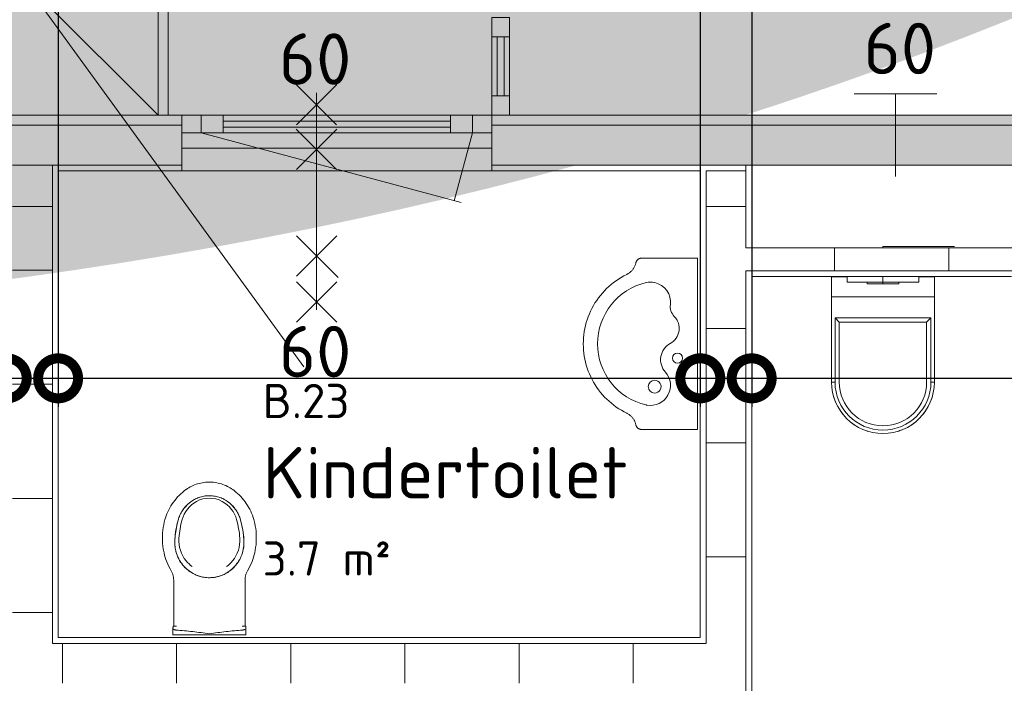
# Model space of a CAD drawing. Header units: millimetres. Extents: x 2016 to 102618, y -16590 to 68005.
# Tile 250 of 256: x 57015 to 60465, y 30310 to 32635. Entities that reach past the tile are written whole.
import ezdxf

# ---------------------------------------------------------------- set-up
doc = ezdxf.new("R2010")
doc.units = ezdxf.units.MM
doc.linetypes.add('dash 2_2', pattern=[4, 2, -2])
for name, color, linetype, lineweight in [('A-ANNO-DIMS', 211, 'Continuous', 9), ('A-AREA-IDEN', 2, 'Continuous', 9), ('A-DETL', 90, 'Continuous', 18), ('A-FLOR', 192, 'Continuous', 13), ('A-GENM', 13, 'Continuous', 13), ('A-GLAZ-CURT', 52, 'Continuous', 9), ('A-GLAZ-CWMG', 51, 'Continuous', 13), ('A-WALL', 113, 'Continuous', 13), ('A-WALL-FNSH', 113, 'Continuous', 25), ('A-WALL-PATT', 111, 'Continuous', 25), ('G-ANNO-TEXT', 231, 'Continuous', 9), ('I-WALL', 2, 'Continuous', 13), ('P-SANR-FIXT', 6, 'Continuous', 13)]:
    doc.layers.add(name, color=color, linetype=linetype, lineweight=lineweight)
doc.styles.add('ISOCPEUR_2', font='isocpeur.ttf', dxfattribs={"height": 180})
doc.styles.add('ISOCPEUR_4', font='isocpeur.ttf', dxfattribs={"height": 120})
doc.dimstyles.new('00_VCS_maatvoering_1_8', dxfattribs={"dimscale": 304.8, "dimtxt": 179.276612, "dimasz": 0.918635, "dimexe": 0.328084, "dimexo": 0.0625, "dimgap": 0.164042, "dimtad": 1, "dimdec": 0, "dimzin": 0, "dimdsep": 46, "dimtxsty": 'ISOCPEUR_2', "dimblk1": 'DOTSMALL', "dimblk2": 'DOTSMALL', "dimsah": 1, "dimcen": 0.09, "dimdle": 0.328084, "dimadec": 0, "dimazin": 0, "dimtfac": 1, "dimtdec": 4, "dimtix": 1, "dimtmove": 0, "dimatfit": 3, "dimfxl": 0.328084, "dimfxlon": 1, "dimtvp": 1, "dimtolj": 1, "dimtzin": 0, "dimarcsym": 2})
pattern_1 = [(45, (0, 0), (-29.91062, 111.51074), []), (37.5, (0, 0), (-1.574834, 48.170594), [3.353, -34.647, 3.353, -39.147, -40.625]), (37.5, (0, 0), (-1.574834, 48.170594), [-80.5, 3.353, -37.272]), (7.5, (0, 0), (44.24442, 70.55365), [3.353, -17.147, 3.353, -30.897, -13.125]), (7.5, (0, 0), (44.24442, 70.55365), [-54.75, 3.353, -9.772]), (327.5, (-28.075, 0), (77.853547, 0.141476), [3.353, -9.147, 3.353, -41.647, -58.75]), (327.5, (-28.075, 0), (77.853547, 0.141476), [-57.5, 3.353, -55.397]), (317.5, (-28.075, 0), (75.153165, 21.94189), [3.353, -9.147, 3.353, -26.147, -33.75]), (317.5, (-28.075, 0), (75.153165, 21.94189), [-42, 3.353, -30.397])]

# ---------------------------------------------------------------- blocks, each defined once
blk = doc.blocks.new('System Panel - 31_VCS_glas_25mm-4504662-00 Begane grond')
at = {"layer": 'A-GLAZ-CURT'}
for p, q in [((-103.25, 12.5), (103.25, 12.5)), ((-103.25, -12.5), (-103.25, 12.5)), ((103.25, -12.5), (103.25, 12.5)), ((103.25, -12.5), (-103.25, -12.5))]:
    blk.add_line(p, q, dxfattribs=at)
blk = doc.blocks.new('Rectangular Mullion - aluminium kozijn_RT62_68mm-4504663-00 Begane grond')
at = {"layer": 'A-GLAZ-CWMG'}
for p, q in [((58669, 32574.5), (58669, 32368)), ((58731, 32574.5), (58731, 32368))]:
    blk.add_line(p, q, dxfattribs=at)
blk = doc.blocks.new('Rectangular Mullion - aluminium kozijn_RT62_68mm-4449802-00 Begane grond')
at = {"layer": 'A-GLAZ-CWMG'}
for p, q in [((0, 31), (-68, 31)), ((-68, 31), (-68, -31)), ((0, 31), (0, -31)), ((-68, -31), (0, -31))]:
    blk.add_line(p, q, dxfattribs=at)
blk = doc.blocks.new('74_VCS_PF_zwevend_toilet - 36x55 cm-863941-00 Begane grond')
at = {"layer": 'P-SANR-FIXT'}
for p, q in [((0, 105.5), (0, 100)), ((0, 105.5), (250, 105.5)), ((-125, 0), (-125, -20)), ((0, 0), (0, -20)), ((125, -20), (125, 0)), ((-125, -1), (-180, -1)), ((-180, -1), (-180, -71)), ((125, -20), (-125, -20)), ((-55.4, -20), (-55.4, -25)), ((55.4, -25), (-55.4, -25)), ((0, -20), (0, -25)), ((55.4, -25), (55.4, -20)), ((180, -1), (125, -1)), ((180, -71), (180, -1)), ((-180, -71), (180, -71)), ((-180, -71), (-180, -370)), ((-180, -71), (180, -71)), ((180, -370), (180, -71)), ((-168, -145), (168, -145)), ((-168, -145), (-153, -160)), ((-168, -370), (-168, -145)), ((153, -160), (-153, -160)), ((-153, -160), (-153, -370)), ((168, -145), (153, -160)), ((153, -370), (153, -160)), ((168, -145), (168, -370)), ((-168, -370), (-180, -370)), ((-180, -370), (-168, -370)), ((180, -370), (168, -370)), ((168, -370), (180, -370))]:
    blk.add_line(p, q, dxfattribs=at)
for radius, start, end in [(180, 180, 360), (168, 180, 360), (153, 180, 360), (180, 196.6513, 202.0128), (180, 337.9872, 343.3487), (180, 213.4073, 219.6198), (180, 320.3802, 326.5927), (180, 230.3802, 236.5927), (180, 303.4073, 309.6198), (180, 247.9872, 253.3487), (180, 286.6513, 292.0128)]:
    blk.add_arc((0, -370), radius, start, end, dxfattribs=at)
blk = doc.blocks.new('79_VCS_PF_kinderwastafel-Sphinx-300 - 79_VCS_PF_kinderwastafel-Sphinx-300-870683-00 Begane grond')
at = {"layer": 'A-GENM', "lineweight": 5}
for p, q in [((-300, 0), (-300, -196)), ((-300, 0), (-295, 0)), ((295, 0), (-295, 0)), ((295, 0), (300, 0)), ((300, -196), (300, 0))]:
    blk.add_line(p, q, dxfattribs=at)
at = {"layer": 'A-GENM', "lineweight": 5, "flags": 128}
for points in [[(-300, -196), (-300, -196.8), (-299.9, -197.6), (-299.9, -198.4), (-299.7, -199.2), (-299.6, -200), (-299.4, -200.8), (-299.2, -201.5), (-299, -202.3), (-298.7, -203), (-298.4, -203.8), (-298.1, -204.5), (-297.7, -205.2), (-297.4, -205.9), (-296.9, -206.6), (-296.5, -207.3), (-296, -207.9), (-295.6, -208.6), (-295, -209.2), (-294.5, -209.8), (-293.9, -210.3), (-293.3, -210.9), (-292.7, -211.4), (-292.1, -211.9), (-291.5, -212.4), (-290.8, -212.8), (-290.1, -213.2), (-289.4, -213.6), (-288.7, -214), (-288, -214.3), (-287.2, -214.6), (-286.5, -214.9), (-285.7, -215.2), (-285, -215.4), (-284.2, -215.6)], [(284.2, -215.6), (285, -215.4), (285.8, -215.2), (286.5, -214.9), (287.3, -214.6), (288, -214.3), (288.7, -214), (289.4, -213.6), (290.1, -213.2), (290.8, -212.8), (291.5, -212.4), (292.1, -211.9), (292.8, -211.4), (293.4, -210.9), (293.9, -210.3), (294.5, -209.8), (295.1, -209.2), (295.6, -208.6), (296.1, -207.9), (296.5, -207.3), (297, -206.6), (297.4, -205.9), (297.7, -205.2), (298.1, -204.5), (298.4, -203.8), (298.7, -203), (299, -202.3), (299.2, -201.5), (299.4, -200.7), (299.6, -200), (299.7, -199.2), (299.9, -198.4), (299.9, -197.6), (300, -196.8), (300, -196)], [(-284.2, -215.6), (-281.9, -216.1), (-279.6, -216.7), (-277.3, -217.5), (-275, -218.3), (-272.8, -219.2), (-270.6, -220.2), (-268.5, -221.3), (-266.4, -222.5), (-264.4, -223.8), (-262.4, -225.1), (-260.4, -226.5), (-258.5, -228), (-256.7, -229.6), (-255, -231.2), (-253.3, -232.9), (-251.7, -234.7), (-250.1, -236.5), (-248.7, -238.4), (-247.3, -240.4), (-246, -242.4), (-244.7, -244.5), (-243.6, -246.6), (-242.9, -248)], [(242.9, -248), (243.9, -245.9), (245.1, -243.8), (246.4, -241.7), (247.7, -239.7), (249.1, -237.8), (250.6, -235.9), (252.2, -234.1), (253.8, -232.3), (255.6, -230.7), (257.3, -229), (259.2, -227.5), (261.1, -226), (263, -224.6), (265, -223.3), (267.1, -222.1), (269.2, -221), (271.3, -219.9), (273.5, -218.9), (275.8, -218), (278, -217.2), (280.3, -216.5), (282.6, -215.9), (284.2, -215.6)], [(-242.9, -248), (-237.9, -257.6), (-232.6, -267), (-227, -276.2), (-221, -285.2), (-214.6, -293.9), (-207.8, -302.3), (-200.8, -310.5), (-193.4, -318.4), (-185.7, -326), (-177.7, -333.2), (-169.5, -340.2), (-160.9, -346.8), (-152.1, -353.1), (-143.1, -359), (-133.8, -364.5), (-124.3, -369.7), (-114.6, -374.5), (-104.8, -378.8), (-94.7, -382.8), (-84.6, -386.4), (-74.2, -389.6), (-63.8, -392.4), (-53.3, -394.7), (-42.6, -396.6), (-31.9, -398.1), (-21.2, -399.2), (-10.4, -399.8), (0.4, -400), (11.2, -399.8), (22, -399.1), (32.7, -398), (43.4, -396.5), (54, -394.5), (64.6, -392.2), (75, -389.4), (85.3, -386.2), (95.5, -382.6), (105.5, -378.5), (115.4, -374.1), (125, -369.3), (134.5, -364.1), (143.8, -358.5), (152.8, -352.6), (161.6, -346.3), (170.1, -339.7), (178.3, -332.7), (186.3, -325.4), (194, -317.8), (201.3, -309.9), (208.4, -301.7), (215.1, -293.3), (221.4, -284.5), (227.4, -275.5), (233, -266.3), (238.3, -256.9), (242.9, -248)]]:
    blk.add_lwpolyline(points, dxfattribs=at)
at = {"layer": 'A-GENM', "lineweight": 5}
for centre, radius, start, end in [((-54, -124), 60, 28.7607, 134.3218), ((50, -70), 17.5, 0, 180), ((-146.1, -164.3), 70, 82.6906, 168.1349), ((-130.9, -45.3), 50, 262.6909, 314.3218), ((55.8, -63.8), 65.2, 208.7607, 311.8229), ((50, -70), 17.5, 180, 0), ((145.9, -164.5), 70, 350.2403, 131.8229), ((150, -150), 22.5, 360, 180), ((-147.2, -164.1), 68.9, 168.1349, 193.047), ((150, -150), 22.5, 180, 0), ((0, -130), 220, 193.047, 346.9212), ((156.5, -166.4), 59.3, 346.9212, 350.2403)]:
    blk.add_arc(centre, radius, start, end, dxfattribs=at)
blk = doc.blocks.new('79_VCS_PF_kinderwandcloset-diepspoel-Sphinx-300 - 79_VCS_PF_kinderwandcloset-diepspoel-Sphinx-300-869453-00 Begane grond')
at = {"layer": 'A-GENM', "lineweight": 5}
for p, q in [((-127.5, 0), (-127.5, -20.7)), ((-127.5, 0), (-116.9, 0)), ((-115, -30), (-127.4, -30)), ((-125, -30), (-125, -192)), ((-116.9, 0), (0, 0)), ((0, 0), (116.9, 0)), ((127.4, -30), (115, -30)), ((116.9, 0), (127.5, 0)), ((125, -192), (125, -30)), ((127.5, -20.7), (127.5, 0))]:
    blk.add_line(p, q, dxfattribs=at)
at = {"layer": 'A-GENM', "lineweight": 5, "flags": 128}
for points in [[(-127.5, -20.5), (-127.2, -19.8), (-126.2, -19.1), (-124.6, -18.4)], [(124.6, -18.4), (126.2, -19.1), (127.2, -19.8), (127.5, -20.5)], [(-125, -192), (-125.1, -194.6), (-125.2, -197.1), (-125.5, -199.7), (-125.8, -202.2), (-126.3, -204.7), (-126.8, -207.2), (-127.5, -209.6), (-128.2, -212.1), (-129.1, -214.5), (-130, -216.8), (-131.1, -219.1), (-132.2, -221.4), (-133.4, -223.7), (-133.8, -224.3)], [(-92.6, -243.9), (-89.5, -240.3), (-86.3, -236.8), (-82.9, -233.4), (-79.4, -230.1), (-75.8, -227), (-72, -224.1), (-68.2, -221.3), (-64.2, -218.6), (-60.1, -216.1), (-55.9, -213.8), (-51.6, -211.7), (-47.3, -209.7), (-42.9, -207.9), (-38.4, -206.3), (-33.8, -204.8), (-29.2, -203.6), (-24.5, -202.5), (-19.8, -201.6), (-15.1, -200.9), (-10.3, -200.4), (-5.6, -200.1), (-0.8, -199.9), (4, -200), (8.8, -200.3), (13.5, -200.7), (18.3, -201.3), (23, -202.2), (27.7, -203.2), (32.3, -204.4), (36.9, -205.8), (41.4, -207.3), (45.8, -209.1), (50.2, -211), (54.5, -213.1), (58.7, -215.4), (62.8, -217.8), (66.9, -220.4), (70.8, -223.1), (74.6, -226), (78.2, -229.1), (81.8, -232.3), (85.2, -235.6), (88.5, -239.1), (91.6, -242.7), (92.6, -243.9)], [(133.8, -224.3), (132.5, -222), (131.4, -219.8), (130.3, -217.4), (129.3, -215.1), (128.4, -212.7), (127.7, -210.3), (127, -207.8), (126.4, -205.3), (125.9, -202.8), (125.5, -200.3), (125.3, -197.8), (125.1, -195.2), (125, -192.7), (125, -192)], [(-133.8, -224.3), (-138.2, -232.2), (-142.3, -240.2), (-146.1, -248.5), (-149.5, -256.9), (-152.1, -263.9)], [(152.1, -263.9), (149, -255.4), (145.4, -247), (141.6, -238.8), (137.4, -230.8), (133.8, -224.3)], [(-152.1, -263.9), (-154.7, -271.8), (-157, -279.8), (-158.8, -287.2)], [(-121, -333.1), (-121.3, -328), (-121.3, -322.9), (-121.1, -317.8), (-120.8, -312.7), (-120.2, -307.7), (-119.4, -302.6), (-118.5, -297.6), (-117.3, -292.7), (-115.9, -287.8), (-114.4, -282.9), (-112.6, -278.1), (-110.6, -273.4), (-108.5, -268.8), (-106.2, -264.3), (-103.7, -259.8), (-101, -255.5), (-98.2, -251.3), (-95.2, -247.1), (-92.6, -243.9)], [(92.6, -243.9), (95.8, -247.9), (98.8, -252.1), (101.6, -256.3), (104.2, -260.7), (106.7, -265.1), (108.9, -269.7), (111, -274.3), (113, -279.1), (114.7, -283.9), (116.2, -288.7), (117.5, -293.6), (118.7, -298.6), (119.6, -303.6), (120.3, -308.7), (120.9, -313.7), (121.2, -318.8), (121.3, -323.9), (121.2, -329), (121, -333.1)], [(158.8, -287.2), (156.8, -279.1), (154.5, -271), (152.1, -263.9)], [(-158.8, -287.2), (-160.7, -296.4), (-162.2, -305.8), (-163.4, -315.2), (-164.1, -324.6), (-164.5, -334), (-164.5, -343.5), (-164.2, -353), (-163.4, -362.4), (-162.3, -371.8), (-160.8, -381.1), (-159, -390.4), (-156.7, -399.6), (-155.6, -403.7)], [(155.6, -403.7), (158, -394.6), (160, -385.3), (161.7, -376), (163, -366.6), (163.9, -357.2), (164.4, -347.8), (164.6, -338.3), (164.4, -328.9), (163.8, -319.4), (162.8, -310), (161.4, -300.6), (159.7, -291.3), (158.8, -287.2)], [(-109.6, -401.4), (-113, -387.7), (-115.8, -373.8), (-118.2, -359.9), (-119.9, -345.9), (-121, -333.1)], [(121, -333.1), (119.8, -347.2), (118, -361.2), (115.6, -375.1), (112.7, -388.9), (109.5, -401.5)], [(-155.6, -403.7), (-153.3, -411.1), (-150.8, -418.5), (-147.9, -425.7), (-144.7, -432.8), (-141.3, -439.8), (-137.6, -446.7), (-133.6, -453.3), (-129.4, -459.9), (-124.9, -466.2), (-120.1, -472.4), (-115.2, -478.3), (-109.9, -484.1), (-104.5, -489.7), (-98.8, -495), (-92.9, -500.1), (-86.9, -504.9), (-82.2, -508.4)], [(-52, -474.1), (-56.1, -471.8), (-60.1, -469.3), (-64, -466.7), (-67.8, -463.9), (-71.5, -460.9), (-75, -457.8), (-78.4, -454.6), (-81.7, -451.3), (-84.9, -447.8), (-87.9, -444.2), (-90.7, -440.4), (-93.4, -436.6), (-96, -432.7), (-98.4, -428.6), (-100.6, -424.5), (-102.7, -420.3), (-104.6, -416), (-106.3, -411.6), (-107.8, -407.1), (-109.2, -402.6), (-109.6, -401.4)], [(109.5, -401.5), (108.2, -406), (106.7, -410.4), (105, -414.8), (103.2, -419.1), (101.2, -423.4), (99, -427.5), (96.6, -431.6), (94.1, -435.6), (91.5, -439.4), (88.6, -443.2), (85.7, -446.8), (82.5, -450.4), (79.3, -453.7), (75.9, -457), (72.4, -460.1), (68.8, -463.1), (65, -465.9), (61.1, -468.6), (57.2, -471.1), (53.1, -473.5), (52, -474.1)], [(82.2, -508.4), (88.4, -503.7), (94.4, -498.8), (100.3, -493.7), (105.9, -488.3), (111.3, -482.7), (116.4, -476.8), (121.4, -470.8), (126.1, -464.6), (130.5, -458.2), (134.7, -451.7), (138.6, -444.9), (142.2, -438.1), (145.6, -431), (148.7, -423.9), (151.4, -416.6), (153.9, -409.3), (155.6, -403.7)], [(52, -474.1), (48.1, -476.1), (44.2, -477.9), (40.1, -479.6), (36, -481.1), (31.9, -482.5), (27.7, -483.7), (23.4, -484.7), (19.1, -485.6), (14.8, -486.3), (10.5, -486.8), (6.1, -487.1), (1.7, -487.2), (-2.6, -487.2), (-7, -487), (-11.4, -486.7), (-15.7, -486.1), (-20, -485.4), (-24.3, -484.5), (-28.6, -483.5), (-32.8, -482.2), (-36.9, -480.8), (-41, -479.3), (-45, -477.6), (-49, -475.7), (-52, -474.1)], [(-82.2, -508.4), (-77.6, -511.6), (-72.8, -514.6), (-67.9, -517.4), (-63, -520), (-57.9, -522.5), (-52.7, -524.7), (-47.5, -526.7), (-42.1, -528.5), (-36.7, -530), (-31.3, -531.4), (-25.8, -532.5), (-20.2, -533.5), (-14.7, -534.2), (-9.1, -534.6), (-3.4, -534.9), (2.2, -534.9), (7.8, -534.7), (13.4, -534.3), (19, -533.6), (24.6, -532.8), (30.1, -531.7), (35.5, -530.4), (41, -528.8), (46.3, -527.1), (51.6, -525.1), (56.8, -523), (61.9, -520.6), (66.9, -518), (71.8, -515.2), (76.5, -512.3), (81.2, -509.1), (82.2, -508.4)]]:
    blk.add_lwpolyline(points, dxfattribs=at)
at = {"layer": 'A-GENM', "lineweight": 5}
for centre, radius, start, end in [((0, -319.5), 119.6, 84.3887, 140.7976), ((0, -319.5), 119.6, 39.2024, 84.3329), ((0, -325.3), 105.1, 124.6447, 140.7976), ((0, -325.3), 105.1, 39.2024, 55.3553), ((6.1, -324.4), 127.4, 140.7976, 152.8956), ((6.1, -330.2), 112.9, 140.7976, 183.8938), ((-6.1, -330.2), 112.9, 356.1062, 39.2024), ((-6.1, -324.4), 127.4, 15.0363, 39.2024), ((6.1, -324.4), 127.4, 159.7276, 183.8938), ((-6.1, -324.4), 127.4, 356.1062, 8.2042), ((231.5, -309.1), 353.3, 183.8938, 195.1437), ((231.5, -314.9), 338.8, 183.8938, 195.1442), ((-231.5, -314.9), 338.8, 344.8447, 356.1062), ((-231.5, -309.1), 353.3, 344.8447, 356.1062), ((3.9, -370.7), 117.5, 195.1202, 235.0928), ((3.9, -376.5), 103, 195.1187, 241.591), ((-3.9, -376.5), 103, 298.409, 344.8447), ((-3.9, -370.7), 117.5, 341.9048, 344.8447), ((-3.9, -370.7), 117.5, 298.409, 338.3494), ((3.9, -370.7), 117.5, 238.6497, 241.591), ((0, -377.9), 109.4, 241.591, 243.1), ((0, -383.7), 94.9, 241.591, 298.409), ((0, -377.9), 109.4, 254.8067, 298.409)]:
    blk.add_arc(centre, radius, start, end, dxfattribs=at)
for centre, start_param, end_param in [((2409.6, -20.7), 3.14129, 3.148394), ((-2409.6, -20.7), 6.276384, 6.283488)]:
    blk.add_ellipse(centre, major_axis=(2537.1, 0), ratio=0.258819, start_param=start_param, end_param=end_param, dxfattribs=at)
for points, knots in [([(-127.4, -30), (-127.4, -29.3), (-127.4, -28.2), (-127.4, -26.9), (-127.4, -25.9), (-127.4, -25.4), (-127.4, -25.2)], [0, 0, 0, 0, 0.333333, 0.5, 0.666667, 1, 1, 1, 1]), ([(-124.6, -18.4), (-124.3, -18.3), (-123.8, -18.1), (-123.1, -17.9), (-122.5, -17.7), (-121.8, -17.6), (-121.2, -17.4), (-120.5, -17.2), (-119.8, -17), (-119.1, -16.9), (-118.2, -16.7), (-117.4, -16.7), (-116.9, -16.6)], [0, 0, 0, 0, 0.166667, 0.25, 0.333333, 0.416667, 0.5, 0.583333, 0.666667, 0.75, 0.833333, 1, 1, 1, 1]), ([(116.9, -16.6), (117.4, -16.7), (118.2, -16.7), (119.1, -16.9), (119.8, -17), (120.5, -17.2), (121.2, -17.4), (121.8, -17.6), (122.5, -17.7), (123.1, -17.9), (123.8, -18.1), (124.3, -18.3), (124.6, -18.4)], [0, 0, 0, 0, 0.166667, 0.25, 0.333333, 0.416667, 0.5, 0.583333, 0.666667, 0.75, 0.833333, 1, 1, 1, 1]), ([(127.4, -25.2), (127.4, -25.4), (127.4, -25.9), (127.4, -26.9), (127.4, -28.2), (127.4, -29.3), (127.4, -30)], [0, 0, 0, 0, 0.333333, 0.5, 0.666667, 1, 1, 1, 1])]:
    blk.add_open_spline(points, degree=3, knots=knots, dxfattribs=at)
for points in [[(-116.9, -16.6), (-107.2, -15.8), (-87.7, -14.1), (-58.5, -11), (-29.2, -7.5), (-9.7, -5.2), (0, -3.9)], [(0, -3.9), (9.7, -5.2), (29.2, -7.5), (58.5, -11), (87.7, -14.1), (107.2, -15.8), (116.9, -16.6)]]:
    blk.add_open_spline(points, degree=3, dxfattribs=at)
blk = doc.blocks.new('Rectangular Mullion - aluminium kozijn_RT62_68mm-4449849-00 Begane grond')
at = {"layer": 'A-GLAZ-CWMG'}
for p, q in [((34, 31), (-34, 31)), ((-34, 31), (-34, -31)), ((34, 31), (34, -31)), ((-34, -31), (34, -31))]:
    blk.add_line(p, q, dxfattribs=at)
blk = doc.blocks.new('31_VCS_CWP_vliesgevel_deur_enkel_glaspaneel - merk melkglas-4535083-00 Begane grond')
at = {"layer": 'A-GENM'}
for p, q in [((-475, 31), (-411.4, 268.5)), ((475, 31), (-435.5, 275))]:
    blk.add_line(p, q, dxfattribs=at)
at = {"layer": 'A-GLAZ-CURT', "lineweight": 18}
for p, q in [((-398, 31), (-475, 31)), ((-475, 31), (-475, -31)), ((-398, 31), (398, 31)), ((-398, 31), (-398, -31)), ((475, 31), (398, 31)), ((398, 31), (398, -31)), ((475, 31), (475, -31)), ((-475, -31), (-398, -31)), ((398, -31), (-398, -31)), ((398, -31), (475, -31))]:
    blk.add_line(p, q, dxfattribs=at)
at = {"layer": 'A-GLAZ-CURT', "lineweight": 13}
for p, q in [((-398, 10.5), (398, 10.5)), ((-398, -10.5), (-398, 10.5)), ((398, -10.5), (398, 10.5)), ((398, -10.5), (-398, -10.5))]:
    blk.add_line(p, q, dxfattribs=at)
blk = doc.blocks.new('Rectangular Mullion - aluminium kozijn_RT62_68mm-V313-00 Begane grond')
at = {"layer": 'A-GLAZ-CWMG'}
for p, q in [((0, 31), (-68, 31)), ((-68, 31), (-68, -31)), ((0, 31), (0, -31)), ((-68, -31), (0, -31))]:
    blk.add_line(p, q, dxfattribs=at)
blk = doc.blocks.new('Rectangular Mullion - aluminium kozijn_RT62_68mm-V317-00 Begane grond')
at = {"layer": 'A-GLAZ-CWMG'}
for p, q in [((0, 31), (-68, 31)), ((-68, 31), (-68, -31)), ((0, 31), (0, -31)), ((-68, -31), (0, -31))]:
    blk.add_line(p, q, dxfattribs=at)
blk = doc.blocks.new('_DotSmall')
at = {"color": 0, "linetype": 'ByBlock', "const_width": 0.5}
blk.add_lwpolyline([(-0.0625, 0, 1), (0.0625, 0, 1)], format="xyb", close=True, dxfattribs=at)

msp = doc.modelspace()

# ---------------------------------------------------------------- hatches: boundary and pattern name
at = {"layer": 'A-WALL-PATT'}
h = msp.add_hatch(color=256, dxfattribs=at)
h.paths.add_polyline_path([(40515, 32265), (41065, 32265), (41063.9, 32300), (40300, 32300), (40300, 32265)], flags=0)
h.paths.add_polyline_path([(82103.1, 32265), (83552.5, 32265), (83552.5, 32300), (80700, 32300), (80700, 32265)], flags=0)
h.paths.add_polyline_path([(65200, 32265), (65200, 32300), (58669, 32300), (58669, 32265), (64339.5, 32265)], flags=0)
h.paths.add_polyline_path([(79600, 32265), (79600, 32300), (69800, 32300), (69800, 32265), (79000, 32265)], flags=0)
h.paths.add_polyline_path([(67800, 32265), (67800, 32300), (67200, 32300), (67200, 32265), (67570, 32265)], flags=0)
h.paths.add_polyline_path([(57535, 32265), (57583, 32265), (57583, 32300), (52229.5, 32300), (52229.5, 32265), (57500, 32265)], flags=0)
h.paths.add_polyline_path([(47530, 32265), (47690, 32265), (47690, 32300), (47510, 32300), (47510, 32265)], flags=0)
h.paths.add_polyline_path([(43430, 32265), (43590, 32265), (43590, 32300), (42825, 32300), (42825, 32265), (43110, 32265)], flags=0)
h.paths.add_polyline_path([(49460, 32265), (49600, 32265), (49600, 32300), (49440, 32300), (49440, 32265)], flags=0)
h.paths.add_polyline_path([(50991.5, 32265), (51129.5, 32265), (51129.5, 32300), (50900, 32300), (50900, 32265), (50989.5, 32265)], flags=0)
at = {"layer": 'A-WALL-PATT', "lineweight": 5}
h = msp.add_hatch(dxfattribs=at)
h.set_pattern_fill('FP_6', color=256, style=0, pattern_type=2)
h.set_pattern_definition(pattern_1)
h.paths.add_polyline_path([(50900, 32125), (51129.5, 32125), (51129.5, 32265), (50900, 32265), (50900, 32185)], flags=0)
h.paths.add_polyline_path([(57129.5, 32125), (57129.5, 32265), (52229.5, 32265), (52229.5, 32125), (56989.5, 32125)], flags=0)
h = msp.add_hatch(dxfattribs=at)
h.set_pattern_fill('FP_6', color=256, style=0, pattern_type=2)
h.set_pattern_definition(pattern_1)
h.paths.add_polyline_path([(58873.1, 32125), (59399.5, 32125), (59399.5, 32265), (58669, 32265), (58669, 32125)], flags=0)
h.paths.add_polyline_path([(57213.8, 32125), (57583, 32125), (57583, 32265), (57129.5, 32265), (57129.5, 32125), (57149.5, 32125)], flags=0)
h = msp.add_hatch(dxfattribs=at)
h.set_pattern_fill('FP_6', color=256, style=0, pattern_type=2)
h.set_pattern_definition(pattern_1)
h.paths.add_polyline_path([(63451, 32125), (64339.5, 32125), (64339.5, 32265), (59399.5, 32265), (59399.5, 32125), (62191.7, 32125)], flags=0)
h = msp.add_hatch(dxfattribs=at)
h.set_pattern_fill('FP_232', color=256, angle=-90, style=0, pattern_type=2)
h.set_pattern_definition([(1e-13, (56989.5, 31980), (-7e-13, 400), [])])
h.paths.add_polyline_path([(56989.5, 31835), (57129.5, 31835), (57129.5, 32125), (56989.5, 32125), (56989.5, 31958)], flags=0)
h = msp.add_hatch(dxfattribs=at)
h.set_pattern_fill('FP_236', color=256, angle=270, style=0, pattern_type=2)
h.set_pattern_definition([(180, (59559.5, 31980), (-5e-14, -400), [])])
h.paths.add_polyline_path([(59559.5, 31835), (59559.5, 32105), (59419.5, 32105), (59419.5, 31835)], flags=0)
h = msp.add_hatch(dxfattribs=at)
h.set_pattern_fill('FP_417', color=256, angle=270, style=0, pattern_type=2)
h.set_pattern_definition([(180, (57149.5, 29757.5), (7e-13, -400), [])])
h.paths.add_polyline_path([(56989.5, 27660), (57129.5, 27660), (57129.5, 31835), (56989.5, 31835), (56989.5, 27667.3)], flags=0)
h = msp.add_hatch(dxfattribs=at)
h.set_pattern_fill('FP_419', color=256, angle=270, style=0, pattern_type=2)
h.set_pattern_definition([(180, (59579.5, 31152.5), (-5e-14, -400), [])])
h.paths.add_polyline_path([(59559.5, 30450), (59559.5, 31835), (59419.5, 31835), (59419.5, 30450), (59559.2, 30450)], flags=0)
h = msp.add_hatch(dxfattribs=at)
h.set_pattern_fill('FP_227', color=256, angle=-90, style=0, pattern_type=2)
h.set_pattern_definition([(270, (61869.5, 31835), (400, 1e-12), [])])
h.paths.add_polyline_path([(61776.9, 31755), (64179.5, 31755), (64179.5, 31835), (59559.5, 31835), (59559.5, 31755), (61419.5, 31755)], flags=0)
h = msp.add_hatch(dxfattribs=at)
h.set_pattern_fill('FP_235', color=256, angle=-90, style=0, pattern_type=2)
h.set_pattern_definition([(90, (58364.5, 30310), (-400, -1e-12), [])])
h.paths.add_polyline_path([(58043.5, 30310), (59559.5, 30310), (59559.5, 30450), (57129.5, 30450), (57129.5, 30310), (57628.7, 30310)], flags=0)
h = msp.add_hatch(dxfattribs=at)
h.set_pattern_fill('FP_234', color=256, angle=-90, style=0, pattern_type=2)
h.set_pattern_definition([(0, (59399.5, 28995), (0, 400), [])])
h.paths.add_polyline_path([(59559.5, 27660), (59559.5, 30310), (59419.5, 30310), (59419.5, 27660), (59523.5, 27660)], flags=0)

# ---------------------------------------------------------------- linework, layer by layer
at = {"layer": 'A-AREA-IDEN'}
msp.add_line((58011, 31418.9), (56830.4, 33042.1), dxfattribs=at)
at = {"layer": 'A-DETL', "linetype": 'dash 2_2', "lineweight": 13}
msp.add_line((57500, 34885), (57500, 32300), dxfattribs=at)
at = {"layer": 'A-DETL', "lineweight": 13}
for p, q in [((57983.9, 32407.9), (58125.4, 32266.6)), ((58125.7, 32408), (57984.4, 32266.5)), ((58055.3, 32378), (58055.3, 31618)), ((59938.3, 32375), (60228.3, 32375)), ((60083.3, 32375), (60083.3, 32085)), ((57983.9, 32251.2), (58125.4, 32109.9)), ((58125.7, 32251.3), (57984.4, 32109.8)), ((57984.2, 31877.6), (58130.7, 31731.3)), ((58126, 31877.7), (57984.7, 31736.2)), ((57984.2, 31716.5), (58125.7, 31575.2)), ((58126, 31716.6), (57984.7, 31575.1))]:
    msp.add_line(p, q, dxfattribs=at)
at = {"layer": 'A-FLOR'}
for p, q in [((57500, 34885), (57500, 32300)), ((57535, 34885), (57535, 32300)), ((57583, 32185), (58669, 32185))]:
    msp.add_line(p, q, dxfattribs=at)
at = {"layer": 'A-FLOR', "lineweight": 9}
msp.add_line((55515, 34285), (57500, 32300), dxfattribs=at)
at = {"layer": 'A-WALL', "color": 250, "lineweight": 18}
for p, q in [((57583, 32265), (52229.5, 32265)), ((57583, 32125), (57583, 32265)), ((58669, 32125), (58669, 32265)), ((65200, 32265), (58669, 32265)), ((57583, 32125), (57129.5, 32125)), ((57129.5, 30450), (57129.5, 32125)), ((65200, 32125), (58669, 32125)), ((59559.5, 32105), (59419.5, 32105)), ((59419.5, 30450), (59419.5, 32105)), ((59559.5, 32105), (59559.5, 31835)), ((59559.5, 31835), (64179.5, 31835)), ((64179.5, 31755), (59559.5, 31755)), ((59559.5, 31755), (59559.5, 27660)), ((59419.5, 30450), (57129.5, 30450))]:
    msp.add_line(p, q, dxfattribs=at)
at = {"layer": 'A-WALL', "lineweight": 5}
msp.add_line((56989.5, 32125), (57129.5, 32125), dxfattribs=at)
at = {"layer": 'A-WALL-FNSH', "color": 10, "lineweight": 9}
for p, q in [((57583, 32300), (52229.5, 32300)), ((57583, 32265), (57583, 32300)), ((65200, 32300), (58669, 32300)), ((58669, 32265), (58669, 32300))]:
    msp.add_line(p, q, dxfattribs=at)
at = {"layer": 'A-WALL-FNSH', "color": 7, "lineweight": 13}
for p, q in [((57583, 32105), (57583, 32125)), ((58669, 32105), (58669, 32125)), ((59399.5, 30470), (59399.5, 32125)), ((59559.5, 32125), (59559.5, 32105)), ((57149.5, 32105), (57583, 32105)), ((57149.5, 32105), (57149.5, 30470)), ((59399.5, 32105), (58669, 32105)), ((60489.5, 31735), (59579.5, 31735)), ((59579.5, 31735), (59579.5, 30235)), ((57149.5, 30470), (59399.5, 30470))]:
    msp.add_line(p, q, dxfattribs=at)
at = {"layer": 'I-WALL'}
msp.add_line((58669, 32105), (57583, 32105), dxfattribs=at)

# ---------------------------------------------------------------- block references
at = {"layer": 'A-GENM'}
for name, p, rotation in [('79_VCS_PF_kinderwastafel-Sphinx-300 - 79_VCS_PF_kinderwastafel-Sphinx-300-870683-00 Begane grond', (59389.5, 31499.3), 269.9999999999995), ('79_VCS_PF_kinderwandcloset-diepspoel-Sphinx-300 - 79_VCS_PF_kinderwandcloset-diepspoel-Sphinx-300-869453-00 Begane grond', (57679.5, 30480), 180)]:
    msp.add_blockref(name, p, dxfattribs=dict(at, rotation=rotation))
at = {"layer": 'A-GLAZ-CURT', "rotation": 89.9999999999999}
msp.add_blockref('System Panel - 31_VCS_glas_25mm-4504662-00 Begane grond', (58700, 32471.2), dxfattribs=at)
at = {"layer": 'A-GLAZ-CURT', "lineweight": 18, "rotation": 180}
msp.add_blockref('31_VCS_CWP_vliesgevel_deur_enkel_glaspaneel - merk melkglas-4535083-00 Begane grond', (58126, 32269), dxfattribs=at)
at = {"layer": 'A-GLAZ-CWMG', "extrusion": (0, 0, -1), "rotation": 90.0000000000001}
msp.add_blockref('Rectangular Mullion - aluminium kozijn_RT62_68mm-4449849-00 Begane grond', (-58700, 32608.5), dxfattribs=at)
at = {"layer": 'A-GLAZ-CWMG'}
for name, p in [('Rectangular Mullion - aluminium kozijn_RT62_68mm-4504663-00 Begane grond', (0, 0)), ('Rectangular Mullion - aluminium kozijn_RT62_68mm-V317-00 Begane grond', (58669, 32269))]:
    msp.add_blockref(name, p, dxfattribs=at)
at = {"layer": 'A-GLAZ-CWMG', "rotation": 269.9999999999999}
msp.add_blockref('Rectangular Mullion - aluminium kozijn_RT62_68mm-4449802-00 Begane grond', (58700, 32300), dxfattribs=at)
at = {"layer": 'A-GLAZ-CWMG', "extrusion": (0, 0, -1)}
msp.add_blockref('Rectangular Mullion - aluminium kozijn_RT62_68mm-V313-00 Begane grond', (-57583, 32269), dxfattribs=at)
at = {"layer": 'P-SANR-FIXT'}
msp.add_blockref('74_VCS_PF_zwevend_toilet - 36x55 cm-863941-00 Begane grond', (60039.5, 31735), dxfattribs=at)

# ---------------------------------------------------------------- texts
at = {"layer": 'A-AREA-IDEN', "attachment_point": 1}
for s, insert, char_height, width, style in [('B.23', (57866.2, 31359), 120, 376.793, 'ISOCPEUR_4'), ('Kindertoilet', (57866.2, 31137.5), 180, 1563.291, 'ISOCPEUR_2'), ('3.7 m²', (57866.2, 30807.3), 120, 569.198, 'ISOCPEUR_4')]:
    msp.add_mtext(s, dxfattribs=dict(at, insert=insert, char_height=char_height, width=width, style=style))
at = {"layer": 'G-ANNO-TEXT', "color": 7, "char_height": 180, "width": 440.928, "attachment_point": 1, "style": 'ISOCPEUR_2'}
for insert in [(59971.6, 32623.9), (57923.1, 32587), (57923.1, 31562)]:
    msp.add_mtext('60 ', dxfattribs=dict(at, insert=insert))

# ---------------------------------------------------------------- dimensions: what is measured, and where the dimension line sits
at = {"layer": 'A-ANNO-DIMS'}
for base, p1, p2, override in [((57149.5, 31378.4), (56969.5, 31478.4), (57149.5, 31478.4), {"dimpost": '<>', "dimfxl": 180}), ((59399.5, 31378.4), (57149.5, 31478.4), (59399.5, 31478.4), {"dimpost": '<>', "dimfxl": 2250}), ((59579.5, 31378.4), (59399.5, 31478.4), (59579.5, 31478.4), {"dimpost": '<>', "dimfxl": 180}), ((64159.5, 31378.4), (59579.5, 31478.4), (64159.5, 31478.4), {"dimpost": '<>', "dimfxl": 4580})]:
    msp.add_linear_dim(base=base, p1=p1, p2=p2, dimstyle='00_VCS_maatvoering_1_8', override=override, dxfattribs=at).render()

doc.saveas('drawing.dxf')
